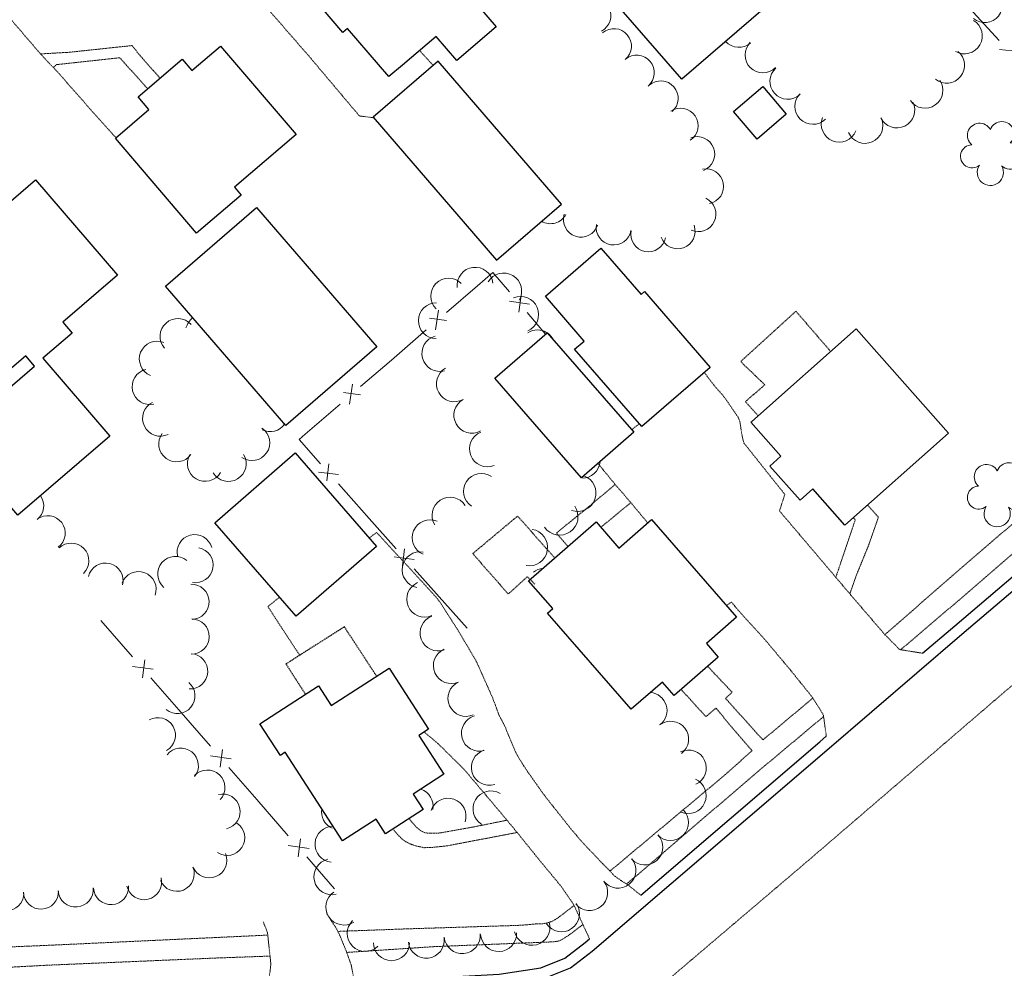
# Model space of a CAD drawing. Extents: x 863487 to 870045, y 569252 to 575761.
# Tile 40 of 66: x 867396 to 867619, y 572366 to 572581. Entities that reach past the tile are written whole.
import ezdxf

# ---------------------------------------------------------------- set-up
doc = ezdxf.new("R2010")
doc.units = 0
doc.header["$LTSCALE"] = 0.005
doc.header["$MEASUREMENT"] = 0
doc.linetypes.add('DGN Style 3', pattern=[37.5, 25, -12.5])
doc.linetypes.add('DGN Style 5', pattern=[20, 10, -10])
for name, color, linetype, lineweight in [('E_DWY', 2, 'DGN Style 3', 15), ('E_LAND_Vegetation', 3, 'Continuous', 15), ('E_MAP_Limits', 3, 'DGN Style 3', 15), ('E_MISCPROP_HvyDash', 241, 'DGN Style 3', 25), ('E_MISCPROP_HvyLine', 241, 'Continuous', 25), ('E_MISCPROP_Railing', 30, 'Continuous', 15), ('E_PATH_Sidewalk', 2, 'DGN Style 5', 15), ('E_RDWY', 21, 'Continuous', 25)]:
    doc.layers.add(name, color=color, linetype=linetype, lineweight=lineweight)

# ---------------------------------------------------------------- blocks, each defined once
blk = doc.blocks.new('TREE')
at = {"layer": 'E_LAND_Vegetation', "color": 93, "linetype": 'Continuous', "lineweight": 0}
for centre, radius, start, end in [((-1.47, 4.28), 2.78, 1.3946, 209.1676), ((3.57, 2.42), 2.97, 278.4237, 139.6576), ((-4.47, 0.2), 2.78, 78.0716, 279.0827), ((3.46, -3.43), 2.97, 196.0746, 79.0478), ((-2.01, -4.2), 2.61, 140.7798, 358.7124)]:
    blk.add_arc(centre, radius, start, end, dxfattribs=at)

msp = doc.modelspace()

# ---------------------------------------------------------------- linework, layer by layer
at = {"layer": 'E_DWY', "color": 51, "linetype": 'DGN Style 3', "flags": 128}
for points in [[(867418.56, 572619.96), (867420.92, 572618.75), (867424.66, 572615.24), (867432.47, 572606.47), (867446.59, 572589.73), (867461.78, 572572.24), (867472.81, 572559.15), (867476.04, 572558.73)], [(867386.46, 572592.28), (867387.42, 572589.97), (867389.76, 572585.53), (867393.46, 572581.44), (867400.41, 572573.33), (867404.71, 572568.74), (867412.54, 572559.84), (867416.9, 572554.96), (867417.3, 572554.52), (867417.76, 572554.3)], [(867489.55, 572570.6), (867486.44, 572573.97)], [(867600.54, 572437.26), (867595.4, 572438.09), (867595.35, 572438.09), (867591.92, 572441.55), (867584.26, 572450.47), (867568.07, 572469.56), (867569.3, 572473.29), (867559.98, 572484.99), (867559.53, 572486.98), (867559.24, 572488.94), (867559.08, 572489.83), (867558.79, 572490.66), (867558, 572491.81), (867556.78, 572493.59), (867556.08, 572494.64), (867555.22, 572495.79), (867554.28, 572496.83), (867553.28, 572498), (867552.14, 572499.46), (867551.03, 572500.97)], [(867536.28, 572489.3), (867534.55, 572487.96)], [(867526.92, 572480.31), (867530.75, 572475.64), (867534.14, 572471.7), (867538.2, 572466.83)], [(867536.62, 572382.39), (867533.7, 572384.73), (867532.28, 572385.62), (867530.64, 572386.77), (867529.49, 572388.03), (867527.9, 572389.62), (867526.69, 572390.94), (867525.53, 572392.1), (867524.41, 572393.3), (867522.79, 572395.08), (867520.89, 572397.27), (867519.34, 572399.26), (867517.7, 572401.33), (867516.25, 572403.13), (867514.69, 572405.12), (867513.6, 572406.68), (867512.36, 572408.43), (867511.05, 572410.31), (867510.03, 572411.83), (867509, 572413.45), (867508.28, 572414.79), (867507.58, 572416.41), (867506.67, 572418.59), (867505.92, 572420.44), (867505.16, 572421.98), (867504.49, 572423.19), (867503.94, 572424.73), (867503.02, 572427.18), (867502, 572429.48), (867501.2, 572431.24), (867500.46, 572432.93), (867499.33, 572435.45), (867497.89, 572437.93), (867495.76, 572441.45), (867495.03, 572442.73), (867494.02, 572444.29), (867492.96, 572445.94), (867491.92, 572447.57), (867491.09, 572448.87), (867490.11, 572450.12), (867476.73, 572464.67), (867475.03, 572463.41)], [(867459.21, 572436.95), (867456.84, 572440.52), (867454.3, 572444.41), (867452.08, 572447.86), (867454.72, 572449.98)], [(867578.69, 572418.45), (867578.06, 572423.08), (867578.08, 572423.21), (867575.51, 572427.31), (867570.56, 572433.46), (867564.2, 572441.04), (867560.17, 572445.37), (867557.14, 572448.88), (867556.09, 572448.08)], [(867525.02, 572372.45), (867521.37, 572380.34), (867518.51, 572384.47), (867513.99, 572389.92), (867508.57, 572396.63), (867506.3, 572399.38), (867502.09, 572404.39), (867496.55, 572410.94), (867491.64, 572415.79), (867490.72, 572416.72), (867487.55, 572419.37)], [(867465.36, 572378.37), (867465.87, 572377.51), (867466.57, 572376.36), (867467.25, 572375.41), (867467.75, 572374.53), (867468.31, 572373.43), (867469, 572371.75), (867469.71, 572370.02), (867470.22, 572368.66), (867470.66, 572367.43), (867471, 572366.39), (867471.7, 572362.71)], [(867452.06, 572361.85), (867452.57, 572365.14), (867452.75, 572366.71), (867452.57, 572368.45), (867451.99, 572373.81), (867451.79, 572374.42), (867451.38, 572375.44), (867451.01, 572376.36)]]:
    msp.add_lwpolyline(points, dxfattribs=at)
at = {"layer": 'E_LAND_Vegetation', "color": 93, "linetype": 'Continuous'}
for centre, radius, start, end in [((867614.61, 572584.37), 4.06, 230.8989, 50.8836), ((867525.86, 572581.88), 3.97, 298.3624, 118.347), ((867610.02, 572577.29), 4.06, 239.7021, 59.6867), ((867530.54, 572574.98), 3.97, 310.2366, 130.2213), ((867558.89, 572578.76), 4.06, 222.0602, 310.0576), ((867564.33, 572572.97), 4.06, 134.8697, 314.8544), ((867605.98, 572570.63), 4.06, 230.901, 50.8856), ((867535.72, 572568.97), 3.97, 310.0386, 130.0233), ((867569.98, 572566.99), 4.06, 132.0322, 312.0169), ((867541.14, 572563.12), 3.97, 311.1237, 131.1083), ((867601.08, 572564.95), 4.06, 215.0384, 35.0231), ((867575.62, 572561.3), 4.06, 134.7921, 314.7768), ((867545.64, 572556.92), 3.97, 303.7869, 123.7716), ((867594.68, 572560.49), 4.06, 206.4549, 26.4396), ((867581.61, 572557.26), 4.06, 158.1536, 338.1383), ((867587.48, 572556.98), 4.06, 203.3389, 23.3236), ((867549.42, 572550.48), 3.97, 290.9693, 110.954), ((867551.43, 572543.16), 3.97, 281.6615, 101.6462), ((867549.7, 572536.86), 3.97, 244.9995, 64.9842), ((867516.14, 572538.67), 3.97, 239.7131, 332.2072), ((867523.06, 572535.61), 3.97, 162.0573, 342.042), ((867530.48, 572533.84), 3.97, 170.5569, 350.5416), ((867544.98, 572532.97), 3.97, 200.0382, 20.0228), ((867538.35, 572532.29), 3.97, 168.3409, 348.3255), ((867499.06, 572520.74), 4.07, 6.7783, 186.763), ((867505.54, 572519.43), 4.07, 329.5966, 149.5813), ((867493.08, 572518.26), 4.07, 45.4505, 225.4351), ((867509.4, 572514.12), 4.07, 293.1353, 113.12), ((867490.27, 572512.69), 4.07, 89.1412, 269.1259), ((867431.65, 572509.14), 4.04, 41.4619, 221.4466), ((867437.42, 572510.06), 4.04, 126.0754, 165.8746), ((867491.07, 572505.27), 4.07, 105.2995, 285.2842), ((867513.17, 572506.53), 4.07, 57.4132, 122.1979), ((867513.17, 572506.53), 4.07, 24.8385, 57.3109), ((867426.96, 572503.99), 4.04, 67.5869, 247.5716), ((867425.33, 572497.71), 4.04, 103.1522, 283.1369), ((867494.36, 572498.38), 4.07, 119.1036, 299.0882), ((867427.69, 572490.54), 4.04, 116.2192, 296.2039), ((867498.32, 572491.25), 4.07, 118.9095, 298.8942), ((867452.6, 572491.58), 4.04, 243.3322, 324.1321), ((867431.37, 572484.72), 4.04, 143.7018, 323.6865), ((867448.45, 572485), 4.04, 235.6593, 55.6439), ((867501.85, 572483.63), 4.07, 111.731, 291.7156), ((867437.87, 572480.3), 4.04, 149.2409, 329.2256), ((867443.12, 572480.29), 4.04, 211.1725, 31.1572), ((867523.27, 572481.11), 4.17, 270.0552, 354.9882), ((867500.51, 572473.99), 4.07, 56.4064, 236.3911), ((867522.3, 572473.6), 4.17, 250.8944, 70.1278), ((867397.26, 572470.73), 3.99, 308.4607, 34.5417), ((867493.37, 572468.58), 4.07, 33.0118, 212.9965), ((867518.22, 572468.23), 4.17, 214.6503, 34.635), ((867402.14, 572464.48), 3.99, 307.155, 127.1396), ((867488.86, 572463.47), 4.07, 67.0393, 247.0239), ((867511.32, 572461.25), 4.17, 260.8265, 80.8112), ((867407.49, 572458.26), 3.99, 313.8041, 133.7888), ((867435.49, 572460.19), 3.99, 15.0625, 195.0472), ((867435.68, 572457.26), 3.99, 259.4168, 79.4014), ((867486.58, 572456.21), 4.07, 79.9042, 259.8889), ((867415.25, 572453.73), 3.99, 345.9099, 165.8946), ((867431.08, 572455.23), 3.99, 49.5932, 229.5778), ((867422.75, 572451.79), 3.99, 339.6559, 159.6405), ((867514.97, 572452.42), 4.17, 97.0553, 129.7184), ((867487.62, 572449.54), 4.07, 113.1474, 293.1321), ((867434.74, 572448.92), 3.99, 271.9336, 91.9183), ((867434.79, 572441.05), 3.99, 269.1739, 89.1586), ((867490.66, 572441.87), 4.07, 110.3393, 290.324), ((867493.67, 572434.45), 4.07, 113.8081, 293.7928), ((867434.45, 572433.17), 3.99, 266.766, 86.7507), ((867431.57, 572427.56), 3.99, 230.2421, 50.2267), ((867496.97, 572427.02), 4.07, 114.3231, 294.3078), ((867538.51, 572424.28), 4.08, 308.0924, 85.7624), ((867427.13, 572418.66), 3.99, 299.652, 119.6366), ((867500.03, 572419.12), 4.07, 105.4513, 285.436), ((867543.4, 572417.77), 4.08, 307.6579, 127.6426), ((867432.33, 572411.76), 3.99, 321.4058, 141.3905), ((867502.29, 572411.37), 4.07, 107.3334, 287.3181), ((867547.4, 572411.23), 4.08, 295.0688, 115.0535), ((867438.36, 572406.79), 3.99, 316.9309, 136.9155), ((867547.38, 572404.98), 4.08, 246.0911, 66.0758), ((867485.45, 572402.6), 4.07, 349.2759, 70.8165), ((867441.79, 572401.34), 3.99, 283.428, 103.4127), ((867492.93, 572400.31), 4.07, 341.1029, 161.0876), ((867502.66, 572401.96), 4.07, 59.7242, 239.7089), ((867468.31, 572401.31), 4.08, 170.0726, 246.4693), ((867543.34, 572398.88), 4.08, 225.061, 45.0456), ((867442.86, 572395.41), 3.99, 236.4749, 56.4596), ((867466.84, 572393.95), 4.08, 89.4861, 263.7566), ((867537.53, 572393.32), 4.08, 221.7815, 41.7661), ((867438.78, 572390.29), 3.99, 202.4154, 22.4001), ((867431.4, 572387.25), 3.99, 202.4154, 22.4001), ((867466.6, 572386.55), 4.08, 103.3992, 283.3839), ((867531.43, 572388.07), 4.08, 218.6978, 38.6825), ((867423.99, 572385.35), 3.99, 193.6911, 13.6758), ((867408.48, 572383.69), 3.99, 185.037, 5.0216), ((867416.5, 572384.24), 3.99, 183.4125, 3.3971), ((867525.05, 572382.99), 4.08, 218.6564, 38.6411), ((867392.78, 572382.87), 3.99, 178.8303, 358.815), ((867400.62, 572383.21), 3.99, 182.1625, 2.1472), ((867469.3, 572379.7), 4.08, 123.461, 303.4457), ((867518.66, 572378.17), 4.08, 214.2383, 34.223), ((867474.16, 572373.7), 4.08, 134.5652, 314.5499), ((867511.96, 572375.1), 4.08, 194.2652, 14.2499), ((867496.14, 572373.22), 4.08, 185.199, 5.1837), ((867504.39, 572373.68), 4.08, 182.4633, 2.4479), ((867480.1, 572371.61), 4.08, 180.0454, 0.0301), ((867488, 572372.17), 4.08, 186.3317, 6.3164)]:
    msp.add_arc(centre, radius, start, end, dxfattribs=at)
at = {"layer": 'E_MAP_Limits', "color": 73, "linetype": 'DGN Style 3', "flags": 128}
msp.add_lwpolyline([(867885.09, 572655.79), (867812.62, 572593.48), (867690.35, 572489.73), (867575.45, 572390.97), (867480.25, 572309.95), (867371.45, 572216.7), (867290.49, 572148.35), (867236.98, 572105.74), (867193.6, 572080.19)], dxfattribs=at)
at = {"layer": 'E_MISCPROP_HvyDash', "color": 241, "linetype": 'DGN Style 3', "flags": 128}
for points in [[(867579.68, 572505.71), (867571.8, 572514.86), (867559.28, 572503.42), (867564.76, 572498.14), (867560.33, 572494.34), (867563.24, 572491.14)], [(867517.11, 572458.87), (867508.7, 572468.38), (867498.52, 572459.87), (867506.59, 572450.69), (867510.91, 572454.65), (867512.61, 572452.94)], [(867476.73, 572432.05), (867469.41, 572443.26), (867456.17, 572434.84), (867460.57, 572427.98)]]:
    msp.add_lwpolyline(points, dxfattribs=at)
at = {"layer": 'E_MISCPROP_HvyLine', "color": 241, "linetype": 'Continuous', "flags": 128}
for points in [[(867462.74, 572605.91), (867484.89, 572624.78), (867503.53, 572602.89), (867492.08, 572593.13), (867503.84, 572579.33), (867494.9, 572571.71), (867490.23, 572577.19), (867482.56, 572570.66), (867479.49, 572568.05), (867470.16, 572579), (867469.09, 572578.09), (867452.79, 572597.23), (867457.03, 572600.84), (867454.77, 572603.5), (867460.58, 572608.44)], [(867545.95, 572567.45), (867529.18, 572586.82), (867551.37, 572606.03), (867568.14, 572586.66)], [(867434.86, 572569.47), (867441.35, 572575), (867458.5, 572554.92), (867444.48, 572542.95), (867446.01, 572541.16), (867435.9, 572532.52), (867417.49, 572554.07), (867425.11, 572560.58), (867422.63, 572563.48), (867432.67, 572572.04)], [(867475.93, 572558.86), (867503.88, 572526.41), (867518.65, 572539.13), (867490.7, 572571.58)], [(867557.68, 572560.16), (867564.28, 572565.79), (867569.61, 572559.54), (867563.01, 572553.9)], [(867372.18, 572521.19), (867399.4, 572544.64), (867417.98, 572523.06), (867405.54, 572512.34), (867407.66, 572509.88), (867401.03, 572504.16), (867416.23, 572486.5), (867395.41, 572468.57), (867380.27, 572486.16), (867399.14, 572502.41), (867397.15, 572504.72), (867390.18, 572498.72), (867383.82, 572506.11), (867381.29, 572503.93), (867375.87, 572510.21), (867379.18, 572513.06)], [(867449.52, 572538.36), (867476.81, 572506.77), (867456.14, 572488.91), (867428.84, 572520.5)], [(867537.45, 572519.31), (867552.35, 572502.1), (867536.83, 572488.67), (867521.63, 572506.22), (867523.79, 572508.09), (867514.99, 572518.26), (867527.58, 572529.17), (867536.68, 572518.65)], [(867515.37, 572509.97), (867535.04, 572487.4), (867523.2, 572477.06), (867503.52, 572499.63)], [(867561.81, 572489.86), (867585.44, 572510.82), (867606.4, 572487.19), (867582.9, 572466.35), (867575.62, 572474.57), (867572.74, 572472.02), (867565.91, 572479.73), (867568.42, 572481.97), (867561.59, 572489.67)], [(867458.25, 572482.72), (867476.71, 572461.49), (867458.48, 572445.65), (867440.03, 572466.87)], [(867539.08, 572467.59), (867558.37, 572445.47), (867551.5, 572439.48), (867554.19, 572436.38), (867544.19, 572427.67), (867541.53, 572430.72), (867534.47, 572424.57), (867515.46, 572446.38), (867516.65, 572447.42), (867511.17, 572453.7), (867526.49, 572467.05), (867531.66, 572461.12)], [(867466.45, 572425.39), (867479.55, 572433.87), (867488.52, 572420.01), (867486.3, 572418.57), (867491.97, 572409.81), (867485.03, 572405.31), (867487.3, 572401.81), (867478.77, 572396.29), (867476.61, 572399.63), (867469.02, 572394.72), (867456.01, 572414.8), (867454.9, 572414.08), (867450.23, 572421.29), (867463.53, 572429.9)]]:
    msp.add_lwpolyline(points, close=True, dxfattribs=at)
at = {"layer": 'E_MISCPROP_Railing', "color": 40, "linetype": 'Continuous'}
for p, q in [((867622.28, 572573.72), (867617.96, 572574.22)), ((867508.99, 572514.61), (867509.54, 572518.48)), ((867511.37, 572516.43), (867506.86, 572517.1)), ((867490.75, 572515.11), (867490.1, 572510.59)), ((867492.59, 572512.74), (867488.71, 572513.27)), ((867471.23, 572498.28), (867470.58, 572493.76)), ((867473.06, 572495.91), (867469.19, 572496.44)), ((867465.9, 572480.24), (867465.43, 572476.36)), ((867463.56, 572478.36), (867468.08, 572477.79)), ((867483.03, 572460.98), (867482.56, 572457.1)), ((867480.69, 572459.11), (867485.21, 572458.53)), ((867423.61, 572431.69), (867424.14, 572435.74)), ((867426.07, 572433.62), (867421.36, 572434.28)), ((867441.28, 572411.39), (867441.81, 572415.44)), ((867443.75, 572413.32), (867439.03, 572413.97)), ((867458.95, 572391.08), (867459.48, 572395.13)), ((867461.42, 572393.01), (867456.7, 572393.67))]:
    msp.add_line(p, q, dxfattribs=at)
at = {"layer": 'E_MISCPROP_Railing', "color": 40, "linetype": 'Continuous', "flags": 128}
for points in [[(867617.93, 572576.22), (867611.2, 572583.6)], [(867506.89, 572519.21), (867503.11, 572523.64), (867499.59, 572520.6)], [(867499.59, 572520.6), (867492.61, 572514.59)], [(867515.02, 572509.67), (867510.84, 572514.57)], [(867488, 572510.61), (867480.07, 572503.77)], [(867480.07, 572503.77), (867473.09, 572497.76)], [(867468.48, 572493.78), (867460.54, 572486.95)], [(867460.54, 572486.95), (867459.15, 572485.74), (867464.04, 572480.24)], [(867468.09, 572475.69), (867475.05, 572467.86)], [(867475.05, 572467.86), (867481.18, 572460.98)], [(867485.23, 572456.43), (867492.19, 572448.6)], [(867492.19, 572448.6), (867497.23, 572442.94)], [(867421.37, 572436.47), (867414.19, 572444.72)], [(867431.86, 572424.42), (867425.54, 572431.67)], [(867439.04, 572416.17), (867431.86, 572424.42)], [(867449.53, 572404.11), (867443.21, 572411.37)], [(867456.71, 572395.86), (867449.53, 572404.11)], [(867467.2, 572383.81), (867460.88, 572391.06)]]:
    msp.add_lwpolyline(points, dxfattribs=at)
at = {"layer": 'E_PATH_Sidewalk', "color": 51, "linetype": 'DGN Style 5', "flags": 128}
for points in [[(867400.53, 572573.21), (867407.03, 572573.58), (867421.27, 572575.1), (867422.7, 572573.31), (867427.59, 572567.71)], [(867424.81, 572565.33), (867418.48, 572572.34), (867404.16, 572570.78), (867403.97, 572570.62), (867403.43, 572570.11)], [(867685.68, 572555.13), (867689.46, 572551.09), (867690.01, 572550.41), (867690.33, 572549.88), (867690.52, 572549.35), (867692.7, 572541.47), (867694.59, 572534.82), (867695.41, 572530.71), (867677.43, 572515.44), (867657.39, 572498.21), (867637.15, 572480.57), (867609.6, 572456.85), (867591.98, 572441.5)], [(867595.55, 572438.06), (867608.55, 572449.12), (867635.28, 572472.25), (867671.61, 572503.79), (867699.88, 572528.19), (867712.25, 572538.79)], [(867530.81, 572475.56), (867525.29, 572470.88), (867517.5, 572464.53), (867520.11, 572461.48)], [(867534.36, 572471.43), (867527.56, 572465.81)], [(867584.02, 572450.74), (867585.68, 572455.4), (867588.34, 572461.9), (867590.52, 572468.14), (867588.01, 572470.89)], [(867584.77, 572468.01), (867585.27, 572467.55), (867580.85, 572454.48)], [(867551.79, 572434.29), (867557.34, 572428.43), (867555.84, 572427), (867558.34, 572424.25), (867564.32, 572417.6), (867575.65, 572427.09)], [(867545.78, 572429.05), (867551.39, 572422.88), (867553.68, 572424.85), (867557.09, 572420.67), (867561.86, 572415.13), (867559.9, 572413.42), (867555.95, 572409.87), (867529.65, 572387.85)], [(867533.42, 572384.9), (867563.04, 572410.31), (867578.08, 572422.91)], [(867506.28, 572399.39), (867498.85, 572397.89), (867491.5, 572396.57), (867490.4, 572396.42), (867489.24, 572396.42), (867488.35, 572396.45), (867487.58, 572396.57), (867486.81, 572396.95), (867485.72, 572397.84), (867484.72, 572398.95), (867484.11, 572399.75)], [(867480.5, 572397.41), (867480.82, 572396.91), (867481.49, 572396.15), (867482.4, 572395.21), (867483.26, 572394.55), (867484.56, 572393.92), (867485.95, 572393.48), (867487.53, 572393.16), (867489.1, 572393.19), (867490.82, 572393.38), (867492.81, 572393.59), (867508.58, 572396.61)], [(867467.93, 572374.17), (867483.45, 572374.74), (867508.69, 572375.53), (867510.72, 572375.67), (867512.76, 572375.85), (867514.25, 572375.89), (867515.32, 572376.07), (867516.19, 572376.34), (867516.84, 572376.64), (867517.36, 572376.92), (867517.86, 572377.28), (867518.39, 572377.66), (867521.51, 572380.05)], [(867523.51, 572375.72), (867522.63, 572375.07), (867521.95, 572374.54), (867521.05, 572373.84), (867520.13, 572373.2), (867519, 572372.46), (867518.27, 572372.06), (867517.51, 572371.9), (867516.69, 572371.8), (867489.71, 572370.71), (867469.94, 572369.4)], [(867297.95, 572365.95), (867316.36, 572367.11), (867359.79, 572369.24), (867402.66, 572371.03), (867452.04, 572373.33)], [(867452.56, 572368.57), (867440.29, 572368.13), (867402.27, 572366.51), (867372.55, 572364.94), (867337.59, 572363.32), (867312.59, 572361.83), (867297.82, 572361.18)]]:
    msp.add_lwpolyline(points, dxfattribs=at)
at = {"layer": 'E_RDWY', "color": 21, "linetype": 'Continuous', "flags": 128}
for points in [[(867600.54, 572437.26), (867607.81, 572443.51), (867648.6, 572478.19), (867682.76, 572507.81), (867711.11, 572532.49), (867713.22, 572534.3)], [(867514.62, 572363.46), (867520.69, 572365.93), (867525.62, 572369.67), (867578.85, 572415.29), (867609.44, 572441.61), (867650.23, 572476.29)], [(867536.62, 572382.39), (867577.23, 572417.19), (867578.69, 572418.45)], [(867471.7, 572362.71), (867475.81, 572362.9), (867504.51, 572364.48), (867513.96, 572365.89), (867519.44, 572368.12), (867524.05, 572371.62), (867525.02, 572372.45)]]:
    msp.add_lwpolyline(points, dxfattribs=at)

# ---------------------------------------------------------------- block references
at = {"layer": 'E_LAND_Vegetation', "color": 93, "linetype": 'Continuous', "rotation": 310.7109736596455}
for p in [(867616.24, 572551.18), (867617.78, 572473.78)]:
    msp.add_blockref('TREE', p, dxfattribs=at)

doc.saveas('drawing.dxf')
